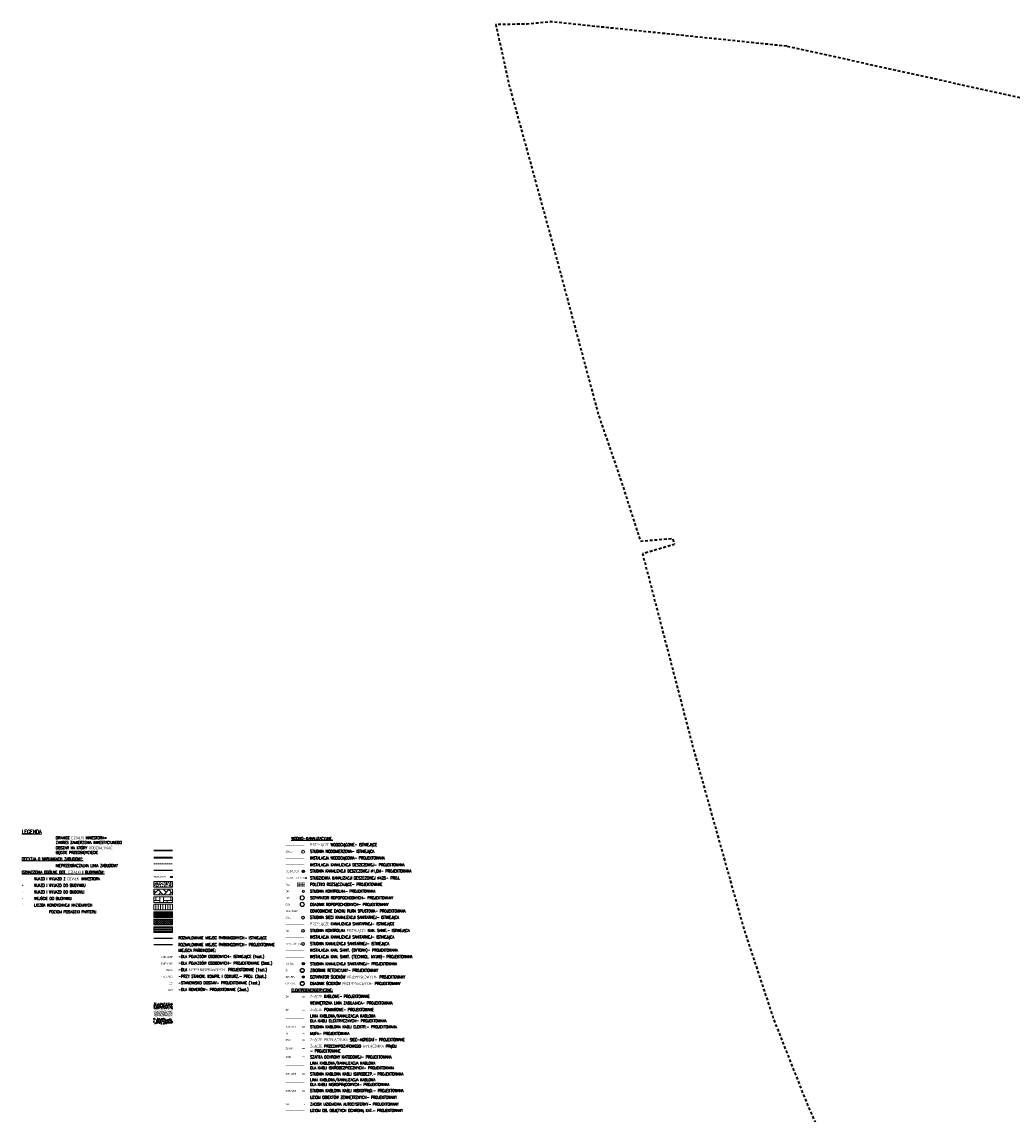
# Model space of a CAD drawing. Extents: x 7489187 to 7491099, y 5781939 to 5785132.
# Tile 5 of 217: x 7489624 to 7490150, y 5784553 to 5785132. Entities that reach past the tile are written whole.
import ezdxf

# ---------------------------------------------------------------- set-up
doc = ezdxf.new("R2010")
doc.units = 0
doc.header["$MEASUREMENT"] = 0
for name, pattern in [('1.5_1.0', [2.5, 1.5, -1]), ('CONTINOUS', [0]), ('DASHED', [19.049999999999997, 12.7, -6.35]), ('HIDDEN', [0.375, 0.25, -0.125])]:
    doc.linetypes.add(name, pattern=pattern)
doc.layers.add('216-Granica obrębu', color=7, linetype='CONTINUOUS', transparency=0.8)
for name, color, linetype, lineweight in [('___opis', 7, 'CONTINUOUS', 20), ('___opis architektrua - projektowane', 7, 'CONTINUOUS', 20), ('__PROJ_DR_krawężnik', 7, 'CONTINUOUS', 30), ('__PROJ_DR_krawężnik obniżający', 7, 'CONTINUOUS', 25), ('__PROJ_DR_obramowanie wyspy', 7, 'CONTINUOUS', 25), ('__PROJ_DR_obrzeże', 7, 'CONTINUOUS', 20), ('__PROJ_DR_parkingi malowanie', 7, 'CONTINUOUS', 25), ('__PROJ_DR_parkingi numeracja', 7, 'CONTINUOUS', 15), ('__PROJ_DR_szraf utwardzenia', 141, 'CONTINUOUS', 9), ('__PROJ_DR_szraf zieleń', 141, 'CONTINUOUS', 30), ('__PROJ_DR_wpusty', 5, 'CONTINUOUS', 18), ('__PROJ_DR_wpusty opis', 5, 'CONTINUOUS', 18), ('__PROJ_IE_k energetyczne', 1, 'CONTINUOUS', 18), ('__PROJ_IE_k energetyczne wlz', 202, 'CONTINUOUS', 18), ('__PROJ_IE_k iskrobezpieczne', 30, 'CONTINUOUS', 18), ('__PROJ_IE_k niskoprądowe', 6, 'CONTINUOUS', 18), ('__PROJ_IE_uziom', 12, 'CONTINUOUS', 18), ('__PROJ_IE_uziom zbiorników', 190, 'CONTINUOUS', 18), ('__PROJ_IS_deszczówka', 104, 'CONTINUOUS', 20), ('__PROJ_IS_sanitarka instalacja (bytowe)', 212, 'CONTINUOUS', 20), ('__PROJ_IS_sanitarka instalacja (myjnia)', 32, 'CONTINUOUS', 20), ('__PROJ_IS_sanitarka przyłącze', 36, 'CONTINUOUS', 20), ('__PROJ_IS_woda instalacja', 5, 'CONTINUOUS', 20), ('__PROJ_IS_woda przyłącze', 172, 'CONTINUOUS', 20), ('_ISTN__DR_parkingi malowanie', 8, 'CONTINUOUS', 25), ('_ISTN__DR_parkingi numeracja', 8, 'CONTINUOUS', 20), ('_ISTN__DR_szraf utwardzenia', 8, 'CONTINUOUS', 15), ('_ISTN__DR_szraf zieleń', 8, 'CONTINUOUS', 30)]:
    doc.layers.add(name, color=color, linetype=linetype, lineweight=lineweight)
doc.styles.add('GENERATED_STYLE_1', font='arial.ttf', dxfattribs={"width": 0.999153})
doc.styles.add('ROMANS', font='romans.shx', dxfattribs={"width": 0.8})

msp = doc.modelspace()

# ---------------------------------------------------------------- hatches: boundary and pattern name
at = {"layer": '___opis architektrua - projektowane'}
h = msp.add_hatch(color=256, dxfattribs=at)
h.dxf.hatch_style = 1
h.paths.add_polyline_path([(7489624.419248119, 5784674.443971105), (7489624.420751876, 5784673.443972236), (7489624.819999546, 5784673.944573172)])
h = msp.add_hatch(color=256, dxfattribs=at)
h.dxf.hatch_style = 1
h.paths.add_polyline_path([(7489624.819247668, 5784674.444572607), (7489624.820751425, 5784673.444573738), (7489625.219999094, 5784673.945174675)])
h = msp.add_hatch(color=256, dxfattribs=at)
h.dxf.hatch_style = 1
h.paths.add_polyline_path([(7489624.419248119, 5784667.443971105), (7489624.420751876, 5784666.443972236), (7489624.819999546, 5784666.944573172)])
at = {"layer": '__PROJ_DR_szraf utwardzenia', "ltscale": 2}
h = msp.add_hatch(dxfattribs=at)
h.set_pattern_fill('AR-HBONE', color=256, scale=0.5, angle=45)
h.set_pattern_definition([(90, (-174.4376148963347, 423.8600408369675), (-2, 2), [6, -2]), (180, (-174.4376148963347, 425.860040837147), (-2, 2), [6, -2])])
h.paths.add_polyline_path([(7489694.42, 5784664.944050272), (7489704.42, 5784664.944050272), (7489704.42, 5784667.944050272), (7489694.42, 5784667.944050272)])
h = msp.add_hatch(dxfattribs=at)
h.set_pattern_fill('ANSI31', color=256, scale=10, angle=45)
h.set_pattern_definition([(90, (-174.4376148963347, 423.8600408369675), (-1.25, 0), [])])
h.paths.add_polyline_path([(7489694.42, 5784660.944050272), (7489704.42, 5784660.944050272), (7489704.42, 5784663.944050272), (7489694.42, 5784663.944050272)])
at = {"layer": '__PROJ_DR_szraf utwardzenia'}
h = msp.add_hatch(dxfattribs=at)
h.set_pattern_fill('ANSI37', color=256, scale=7)
h.set_pattern_definition([(45, (-174.4376148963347, 423.8600408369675), (-0.6187184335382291, 0.6187184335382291), []), (135, (-174.4376148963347, 423.8600408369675), (-0.6187184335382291, -0.618718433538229), [])])
h.paths.add_polyline_path([(7489694.42, 5784652.944050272), (7489704.42, 5784652.944050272), (7489704.42, 5784655.944050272), (7489694.42, 5784655.944050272)])
at = {"layer": '__PROJ_DR_szraf utwardzenia', "ltscale": 3}
h = msp.add_hatch(dxfattribs=at)
h.set_pattern_fill('ANSI31', color=256, scale=5, angle=135)
h.set_pattern_definition([(180, (-174.4376148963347, 423.8600408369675), (-5.551115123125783e-17, -0.625), [])])
h.paths.add_polyline_path([(7489694.42, 5784648.944050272), (7489704.42, 5784648.944050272), (7489704.42, 5784651.944050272), (7489694.42, 5784651.944050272)])
at = {"layer": '__PROJ_DR_szraf zieleń'}
h = msp.add_hatch(dxfattribs=at)
h.set_pattern_fill('AR-SAND', color=256, scale=0.3, angle=236.3880229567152)
h.set_pattern_definition([(273.8880229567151, (674.728055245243, 2212.0591128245), (0.4918621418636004, -0.3042486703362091), [0, -0.456, 0, -0.51, 0, -0.4875]), (243.8880229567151, (674.728055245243, 2212.0591128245), (0.4111833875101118, -0.9108368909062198), [0, -0.246, 0, -0.411, 0, -0.1575]), (203.8880229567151, (674.9323209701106, 2212.366418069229), (-0.5157507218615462, -0.7789821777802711), [0, -0.15, 0, -0.54, 0, -0.705]), (193.8880229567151, (674.9323209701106, 2212.366418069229), (-0.2799466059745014, -0.8968109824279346), [0, -0.075, 0, -0.354, 0, -0.405])])
h.paths.add_polyline_path([(7489694.420000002, 5784604.444050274), (7489704.420000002, 5784604.444050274), (7489704.420000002, 5784607.444050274), (7489694.420000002, 5784607.444050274)])
h = msp.add_hatch(dxfattribs=at)
h.set_pattern_fill('AR-CONC', color=256, scale=0.3, angle=236.3880229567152)
h.set_pattern_definition([(286.3880229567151, (0, 33.93080110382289), (-1.347932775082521, -1.687802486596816), [0.225, -2.475]), (231.3880229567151, (0, 33.93080110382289), (2.109713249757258, -0.9025045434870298), [0.18, -1.98]), (336.8394674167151, (-0.1123277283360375, 33.79015089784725), (0.7617804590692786, -2.590307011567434), [0.191220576, -2.103426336]), (282.5722229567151, (0.4996833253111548, 33.59866171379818), (-2.185900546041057, -2.391536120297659), [0.3375, -3.7125]), (333.0236584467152, (0.3175249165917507, 33.39936717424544), (0.8815638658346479, -3.952890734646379), [0.2868310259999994, -3.155141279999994]), (227.5721869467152, (0.4996833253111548, 33.59866171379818), (0.8815638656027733, -3.9528907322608), [0.27, -2.970000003]), (257.3880229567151, (0.208692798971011, 33.43185489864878), (-1.997191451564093, -0.8226945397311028), [0.2249999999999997, -2.474999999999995]), (202.3880229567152, (0.208692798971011, 33.43185489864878), (1.407653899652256, -1.812157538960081), [0.18, -1.98]), (307.8394676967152, (0.04226017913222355, 33.36329702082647), (-0.589537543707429, -2.634852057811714), [0.19122057, -2.103426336]), (273.8880229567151, (0, 33.93080110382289), (0.8115137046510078, -0.5832161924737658), [0, -1.956, 0, -2.01, 0, -1.9875]), (243.8880229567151, (0, 33.93080110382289), (0.5485260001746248, -1.312255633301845), [0, -1.146, 0, -1.911, 0, -0.7575]), (203.8880229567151, (0.3703354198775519, 34.48794801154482), (-0.942868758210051, -1.296254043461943), [0, -0.75, 0, -2.34, 0, -3.105]), (193.8880229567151, (0.536405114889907, 34.7377896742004), (-0.7183915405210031, -1.623286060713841), [0, -0.975, 0, -1.554, 0, -2.205])])
h.paths.add_polyline_path([(7489694.420000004, 5784600.444050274), (7489704.420000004, 5784600.444050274), (7489704.420000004, 5784603.444050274), (7489694.420000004, 5784603.444050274)])
at = {"layer": '_ISTN__DR_szraf utwardzenia'}
h = msp.add_hatch(dxfattribs=at)
h.set_pattern_fill('AR-CONC', color=256, scale=0.3, angle=236.3880229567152)
h.set_pattern_definition([(286.3880229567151, (-153.2227431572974, 493.6906510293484), (-1.347932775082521, -1.687802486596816), [0.225, -2.475]), (231.3880229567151, (-153.2227431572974, 493.6906510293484), (2.109713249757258, -0.9025045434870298), [0.18, -1.98]), (336.8394674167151, (-153.3350708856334, 493.5500008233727), (0.7617804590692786, -2.590307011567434), [0.191220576, -2.103426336]), (282.5722229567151, (-152.7230598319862, 493.3585116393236), (-2.185900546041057, -2.391536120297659), [0.3375, -3.7125]), (333.0236584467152, (-152.9052182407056, 493.1592170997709), (0.8815638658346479, -3.952890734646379), [0.2868310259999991, -3.155141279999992]), (227.5721869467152, (-152.7230598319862, 493.3585116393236), (0.8815638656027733, -3.9528907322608), [0.27, -2.970000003]), (257.3880229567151, (-153.0140503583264, 493.1917048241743), (-1.997191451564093, -0.8226945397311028), [0.2249999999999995, -2.474999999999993]), (202.3880229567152, (-153.0140503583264, 493.1917048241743), (1.407653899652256, -1.812157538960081), [0.18, -1.98]), (307.8394676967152, (-153.1804829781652, 493.1231469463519), (-0.589537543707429, -2.634852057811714), [0.19122057, -2.103426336]), (273.8880229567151, (-153.2227431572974, 493.6906510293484), (0.8115137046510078, -0.5832161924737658), [0, -1.956, 0, -2.01, 0, -1.9875]), (243.8880229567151, (-153.2227431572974, 493.6906510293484), (0.5485260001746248, -1.312255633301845), [0, -1.146, 0, -1.911, 0, -0.7575]), (203.8880229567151, (-152.8524077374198, 494.2477979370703), (-0.942868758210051, -1.296254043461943), [0, -0.75, 0, -2.34, 0, -3.105]), (193.8880229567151, (-152.6863380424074, 494.4976395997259), (-0.7183915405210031, -1.623286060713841), [0, -0.975, 0, -1.554, 0, -2.205])])
h.paths.add_polyline_path([(7489694.419999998, 5784672.944050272), (7489704.419999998, 5784672.944050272), (7489704.419999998, 5784675.944050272), (7489694.419999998, 5784675.944050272)])
at = {"layer": '_ISTN__DR_szraf utwardzenia', "ltscale": 2}
h = msp.add_hatch(dxfattribs=at)
h.set_pattern_fill('AR-HBONE', color=256, scale=0.5)
h.set_pattern_definition([(45, (-939262.1470545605, -108254.415227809), (0, 2.82842712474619), [6, -2]), (135, (-939260.732841, -108253.0010142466), (2.220446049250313e-16, 2.82842712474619), [6, -2])])
h.paths.add_polyline_path([(7489694.42, 5784668.944050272), (7489704.42, 5784668.944050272), (7489704.42, 5784671.944050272), (7489694.42, 5784671.944050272)])
at = {"layer": '_ISTN__DR_szraf utwardzenia'}
h = msp.add_hatch(dxfattribs=at)
h.set_pattern_fill('ANSI37', color=256, scale=5)
h.set_pattern_definition([(45, (950554.6486129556, 234146.2074913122), (-0.4419417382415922, 0.4419417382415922), []), (135, (950554.6486129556, 234146.2074913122), (-0.4419417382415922, -0.4419417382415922), [])])
h.paths.add_polyline_path([(7489694.42, 5784656.944050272), (7489704.42, 5784656.944050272), (7489704.42, 5784659.944050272), (7489694.42, 5784659.944050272)])
at = {"layer": '_ISTN__DR_szraf zieleń'}
h = msp.add_hatch(dxfattribs=at)
h.set_pattern_fill('AR-SAND', color=256, scale=0.5, angle=236.3880229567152)
h.set_pattern_definition([(273.8880229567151, (674.728055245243, 2212.0591128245), (0.8197702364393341, -0.5070811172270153), [0, -0.76, 0, -0.85, 0, -0.8125]), (243.8880229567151, (674.728055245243, 2212.0591128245), (0.6853056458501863, -1.5180614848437), [0, -0.41, 0, -0.685, 0, -0.2625]), (203.8880229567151, (675.0684981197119, 2212.571288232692), (-0.8595845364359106, -1.298303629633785), [0, -0.25, 0, -0.9, 0, -1.175]), (193.8880229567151, (675.0684981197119, 2212.571288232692), (-0.466577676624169, -1.494684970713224), [0, -0.125, 0, -0.59, 0, -0.675])])
h.paths.add_polyline_path([(7489694.420000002, 5784608.444050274), (7489704.420000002, 5784608.444050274), (7489704.420000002, 5784611.444050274), (7489694.420000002, 5784611.444050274)])

# ---------------------------------------------------------------- linework, layer by layer
at = {"layer": '216-Granica obrębu', "color": 7, "linetype": '1.5_1.0', "lineweight": 35, "flags": 128}
msp.add_lwpolyline([(7490030.45, 5785119.29), (7490028.96, 5785119.44), (7489905.46, 5785132.25), (7489892.56, 5785131.06), (7489875.97, 5785130.77), (7489882.83, 5785099.49), (7489894.33, 5785057.55), (7489904.61, 5785020.12), (7489930.49, 5784923.59), (7489942.07, 5784889.96), (7489952.72, 5784856.68), (7489954.77, 5784856.84), (7489969.91, 5784858.07), (7489970.61, 5784854.86), (7489953.91, 5784849.86), (7489955.53, 5784843.61), (7489958.2, 5784833.42), (7489980.65, 5784747.13), (7490007.65, 5784650.77), (7490023.45, 5784602.85), (7490041.59, 5784556.96), (7490083.09, 5784465.49), (7490092.71, 5784443.73), (7490123.6, 5784373.91), (7490159.36, 5784298.2), (7490166.44, 5784283.23), (7490180.6, 5784291.3), (7490210.6, 5784308.4), (7490268.73, 5784352.29), (7490829.59, 5784775.52), (7490832.19, 5784784.55), (7490911.98, 5785062.01), (7490905.26, 5785060.95), (7490801.79, 5785044.54), (7490669.56, 5785030.73), (7490494.4, 5785017.63), (7490431.74, 5785030.5), (7490354.61, 5785047.58), (7490260.42, 5785068.42), (7490180.66, 5785086.04)], close=True, dxfattribs=at)
at = {"layer": '___opis'}
for points in [[(7489694.42, 5784675.944050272), (7489704.42, 5784675.944050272), (7489704.42, 5784672.944050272), (7489694.42, 5784672.944050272)], [(7489694.42, 5784671.944050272), (7489704.42, 5784671.944050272), (7489704.42, 5784668.944050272), (7489694.42, 5784668.944050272)], [(7489694.42, 5784667.944050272), (7489704.42, 5784667.944050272), (7489704.42, 5784664.944050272), (7489694.42, 5784664.944050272)], [(7489694.42, 5784663.944050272), (7489704.42, 5784663.944050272), (7489704.42, 5784660.944050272), (7489694.42, 5784660.944050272)], [(7489694.42, 5784659.944050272), (7489704.42, 5784659.944050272), (7489704.42, 5784656.944050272), (7489694.42, 5784656.944050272)], [(7489694.42, 5784655.944050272), (7489704.42, 5784655.944050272), (7489704.42, 5784652.944050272), (7489694.42, 5784652.944050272)], [(7489694.42, 5784651.944050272), (7489704.42, 5784651.944050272), (7489704.42, 5784648.944050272), (7489694.42, 5784648.944050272)]]:
    msp.add_lwpolyline(points, close=True, dxfattribs=at)
at = {"layer": '___opis architektrua - projektowane', "const_width": 0.04330127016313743}
for points in [[(7489624.819999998, 5784670.443971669), (7489624.419999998, 5784669.943971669), (7489624.419999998, 5784670.943971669)], [(7489625.219999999, 5784670.443971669), (7489624.819999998, 5784669.943971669), (7489624.819999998, 5784670.943971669)]]:
    msp.add_lwpolyline(points, close=True, dxfattribs=at)
at = {"layer": '__PROJ_DR_krawężnik', "ltscale": 0.1}
msp.add_line((7489694.420000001, 5784692.444050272), (7489704.420000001, 5784692.444050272), dxfattribs=at)
at = {"layer": '__PROJ_DR_krawężnik obniżający', "ltscale": 0.1}
for p, q in [((7489694.420000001, 5784688.944050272), (7489704.420000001, 5784688.944050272)), ((7489694.420000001, 5784688.644050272), (7489704.420000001, 5784688.644050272))]:
    msp.add_line(p, q, dxfattribs=at)
at = {"layer": '__PROJ_DR_obramowanie wyspy', "ltscale": 0.1}
msp.add_line((7489694.42, 5784681.944050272), (7489704.42, 5784681.944050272), dxfattribs=at)
at = {"layer": '__PROJ_DR_obrzeże', "linetype": 'HIDDEN', "ltscale": 3}
msp.add_line((7489694.42, 5784685.444050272), (7489704.42, 5784685.444050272), dxfattribs=at)
at = {"layer": '__PROJ_DR_parkingi malowanie'}
msp.add_lwpolyline([(7489704.42, 5784642.444050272), (7489694.42, 5784642.444050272)], dxfattribs=at)
at = {"layer": '__PROJ_DR_wpusty'}
for points in [[(7489704.426719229, 5784678.706164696), (7489703.376719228, 5784678.706164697), (7489703.376719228, 5784678.206164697), (7489704.426719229, 5784678.206164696), (7489704.426719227, 5784678.706164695)], [(7489703.726719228, 5784678.706164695), (7489703.726719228, 5784678.206164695)], [(7489704.076719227, 5784678.706164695), (7489704.076719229, 5784678.206164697)]]:
    msp.add_lwpolyline(points, dxfattribs=at)
at = {"layer": '__PROJ_IE_k energetyczne', "ltscale": 0.2, "const_width": 0.15, "flags": 128}
msp.add_lwpolyline([(7489774.420001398, 5784603.336907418), (7489764.420001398, 5784603.336907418)], dxfattribs=at)
at = {"layer": '__PROJ_IE_k energetyczne', "lineweight": 13, "const_width": 0.15}
msp.add_lwpolyline([(7489773.340001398, 5784598.516907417), (7489774.420001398, 5784598.516907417), (7489774.420001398, 5784599.156907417), (7489773.340001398, 5784599.156907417)], close=True, dxfattribs=at)
at = {"layer": '__PROJ_IE_k energetyczne', "ltscale": 0.2, "const_width": 0.15, "flags": 128}
msp.add_lwpolyline([(7489774.420001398, 5784595.336907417), (7489774.00580052, 5784595.161016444), (7489773.591599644, 5784595.336907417), (7489774.005800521, 5784595.512798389)], close=True, dxfattribs=at)
at = {"layer": '__PROJ_IE_k energetyczne', "const_width": 0.15}
for points in [[(7489773.363001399, 5784591.676907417), (7489774.420001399, 5784591.676907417), (7489774.420001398, 5784591.996907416), (7489773.363001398, 5784591.996907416)], [(7489773.363001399, 5784587.176907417), (7489774.420001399, 5784587.176907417), (7489774.420001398, 5784587.496907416), (7489773.363001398, 5784587.496907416)], [(7489773.363001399, 5784582.676907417), (7489774.420001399, 5784582.676907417), (7489774.420001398, 5784582.996907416), (7489773.363001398, 5784582.996907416)]]:
    msp.add_lwpolyline(points, close=True, dxfattribs=at)
at = {"layer": '__PROJ_IE_k energetyczne wlz', "linetype": 'CONTINOUS', "ltscale": 5, "const_width": 0.15}
msp.add_lwpolyline([(7489774.420001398, 5784611.336907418), (7489764.420001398, 5784611.336907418)], dxfattribs=at)
at = {"layer": '__PROJ_IE_k energetyczne wlz', "const_width": 0.15}
for points in [[(7489773.363001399, 5784614.676907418), (7489774.420001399, 5784614.676907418), (7489774.420001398, 5784614.996907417), (7489773.363001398, 5784614.996907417)], [(7489773.363001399, 5784607.676907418), (7489774.420001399, 5784607.676907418), (7489774.420001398, 5784607.996907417), (7489773.363001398, 5784607.996907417)]]:
    msp.add_lwpolyline(points, close=True, dxfattribs=at)
at = {"layer": '__PROJ_IE_k iskrobezpieczne', "ltscale": 0.2, "const_width": 0.15, "flags": 128}
msp.add_lwpolyline([(7489774.420001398, 5784578.336907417), (7489764.420001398, 5784578.336907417)], dxfattribs=at)
at = {"layer": '__PROJ_IE_k iskrobezpieczne', "lineweight": 13, "const_width": 0.15}
msp.add_lwpolyline([(7489773.340001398, 5784573.516907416), (7489774.420001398, 5784573.516907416), (7489774.420001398, 5784574.156907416), (7489773.340001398, 5784574.156907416)], close=True, dxfattribs=at)
at = {"layer": '__PROJ_IE_k niskoprądowe', "ltscale": 0.2, "const_width": 0.15, "flags": 128}
msp.add_lwpolyline([(7489774.420001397, 5784569.336907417), (7489764.420001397, 5784569.336907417)], dxfattribs=at)
at = {"layer": '__PROJ_IE_k niskoprądowe', "lineweight": 13, "const_width": 0.15}
msp.add_lwpolyline([(7489773.340001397, 5784564.516907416), (7489774.420001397, 5784564.516907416), (7489774.420001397, 5784565.156907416), (7489773.340001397, 5784565.156907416)], close=True, dxfattribs=at)
at = {"layer": '__PROJ_IE_uziom', "ltscale": 0.2, "const_width": 0.15, "flags": 128}
msp.add_lwpolyline([(7489774.420001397, 5784561.291959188), (7489764.420001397, 5784561.291959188)], dxfattribs=at)
at = {"layer": '__PROJ_IE_uziom zbiorników', "ltscale": 0.2, "const_width": 0.15, "flags": 128}
msp.add_lwpolyline([(7489774.420001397, 5784554.291959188), (7489764.420001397, 5784554.291959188)], dxfattribs=at)
msp.add_lwpolyline([(7489774.220001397, 5784557.691959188), (7489774.420001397, 5784557.691959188), (7489774.420001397, 5784557.891959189), (7489774.220001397, 5784557.891959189)], close=True, dxfattribs=at)
at = {"layer": '__PROJ_IS_deszczówka', "const_width": 0.2}
msp.add_lwpolyline([(7489774.420001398, 5784684.836907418), (7489764.420001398, 5784684.836907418)], dxfattribs=at)
at = {"layer": '__PROJ_IS_deszczówka', "linetype": 'Continuous', "lineweight": 18, "const_width": 0.2}
for points in [[(7489772.020001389, 5784674.936907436), (7489772.020001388, 5784675.536907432), (7489770.820001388, 5784675.536907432), (7489770.820001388, 5784674.936907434)], [(7489773.220001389, 5784674.936907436), (7489773.220001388, 5784675.536907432), (7489772.020001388, 5784675.536907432), (7489772.020001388, 5784674.936907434)], [(7489774.420001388, 5784674.936907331), (7489774.420001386, 5784675.536907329), (7489773.220001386, 5784675.536907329), (7489773.220001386, 5784674.936907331)], [(7489772.020001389, 5784674.336907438), (7489772.020001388, 5784674.936907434), (7489770.820001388, 5784674.936907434), (7489770.820001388, 5784674.336907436)], [(7489772.020001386, 5784673.736907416), (7489772.020001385, 5784674.336907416), (7489770.820001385, 5784674.336907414), (7489770.820001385, 5784673.736907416)], [(7489772.020001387, 5784673.136907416), (7489772.020001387, 5784673.736907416), (7489770.820001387, 5784673.736907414), (7489770.820001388, 5784673.136907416)], [(7489773.220001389, 5784674.336907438), (7489773.220001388, 5784674.936907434), (7489772.020001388, 5784674.936907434), (7489772.020001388, 5784674.336907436)], [(7489773.220001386, 5784673.736907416), (7489773.220001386, 5784674.336907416), (7489772.020001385, 5784674.336907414), (7489772.020001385, 5784673.736907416)], [(7489773.220001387, 5784673.136907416), (7489773.220001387, 5784673.736907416), (7489772.020001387, 5784673.736907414), (7489772.020001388, 5784673.136907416)], [(7489774.420001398, 5784674.336907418), (7489774.420001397, 5784674.936907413), (7489773.220001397, 5784674.936907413), (7489773.220001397, 5784674.336907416)], [(7489774.420001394, 5784673.736907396), (7489774.420001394, 5784674.336907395), (7489773.220001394, 5784674.336907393), (7489773.220001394, 5784673.736907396)], [(7489774.420001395, 5784673.136907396), (7489774.420001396, 5784673.736907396), (7489773.220001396, 5784673.736907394), (7489773.220001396, 5784673.136907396)]]:
    msp.add_lwpolyline(points, close=True, dxfattribs=at)
at = {"layer": '__PROJ_IS_deszczówka', "linetype": 'Continuous', "lineweight": -3}
for centre, radius in [((7489773.795001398, 5784681.336907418), 0.625), ((7489775.207501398, 5784677.836907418), 0.2125)]:
    msp.add_circle(centre, radius, dxfattribs=at)
at = {"layer": '__PROJ_IS_deszczówka', "linetype": 'DASHED', "lineweight": -3}
msp.add_circle((7489773.795001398, 5784681.336907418), 0.5, dxfattribs=at)
at = {"layer": '__PROJ_IS_deszczówka'}
for centre, radius in [((7489773.795001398, 5784670.836907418), 0.6249999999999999), ((7489773.795001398, 5784670.836907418), 0.4999999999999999), ((7489773.270001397, 5784667.336907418), 1.15), ((7489773.270001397, 5784663.836907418), 1.15), ((7489773.270001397, 5784667.336907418), 1), ((7489773.270001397, 5784663.836907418), 1)]:
    msp.add_circle(centre, radius, dxfattribs=at)
at = {"layer": '__PROJ_IS_sanitarka instalacja (bytowe)', "const_width": 0.15}
msp.add_lwpolyline([(7489774.420001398, 5784639.336907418), (7489764.420001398, 5784639.336907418)], dxfattribs=at)
at = {"layer": '__PROJ_IS_sanitarka instalacja (myjnia)', "linetype": 'HIDDEN', "ltscale": 5, "const_width": 0.2}
msp.add_lwpolyline([(7489774.420001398, 5784646.336907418), (7489764.420001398, 5784646.336907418)], dxfattribs=at)
at = {"layer": '__PROJ_IS_sanitarka instalacja (myjnia)', "const_width": 0.2}
msp.add_lwpolyline([(7489774.420001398, 5784635.836907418), (7489764.420001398, 5784635.836907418)], dxfattribs=at)
at = {"layer": '__PROJ_IS_sanitarka instalacja (myjnia)'}
for centre, radius in [((7489773.670001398, 5784642.836907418), 0.7499999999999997), ((7489773.260001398, 5784628.836907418), 1.159999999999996), ((7489773.260001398, 5784621.836907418), 1.159999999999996), ((7489773.795001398, 5784625.336907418), 0.6249999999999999)]:
    msp.add_circle(centre, radius, dxfattribs=at)
at = {"layer": '__PROJ_IS_sanitarka instalacja (myjnia)', "linetype": 'ByBlock'}
msp.add_circle((7489773.670001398, 5784642.836907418), 0.5999999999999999, dxfattribs=at)
at = {"layer": '__PROJ_IS_sanitarka instalacja (myjnia)', "linetype": 'DASHED', "lineweight": -3}
for centre, radius in [((7489773.260001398, 5784628.836907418), 1.000000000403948), ((7489773.795001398, 5784632.336907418), 0.5), ((7489773.795001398, 5784625.336907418), 0.4999999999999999), ((7489773.260001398, 5784621.836907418), 1.000000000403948)]:
    msp.add_circle(centre, radius, dxfattribs=at)
at = {"layer": '__PROJ_IS_sanitarka instalacja (myjnia)', "linetype": 'Continuous', "lineweight": -3}
msp.add_circle((7489773.795001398, 5784632.336907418), 0.625, dxfattribs=at)
at = {"layer": '__PROJ_IS_sanitarka przyłącze', "linetype": 'HIDDEN', "ltscale": 5, "const_width": 0.2}
msp.add_lwpolyline([(7489774.420001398, 5784653.336907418), (7489764.420001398, 5784653.336907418)], dxfattribs=at)
at = {"layer": '__PROJ_IS_sanitarka przyłącze'}
for centre, radius in [((7489773.670001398, 5784656.836907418), 0.7499999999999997), ((7489773.670001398, 5784656.836907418), 0.5999999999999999), ((7489773.670001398, 5784649.836907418), 0.7499999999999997), ((7489773.670001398, 5784649.836907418), 0.5999999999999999)]:
    msp.add_circle(centre, radius, dxfattribs=at)
at = {"layer": '__PROJ_IS_woda instalacja', "linetype": 'HIDDEN', "ltscale": 5, "const_width": 0.2}
msp.add_lwpolyline([(7489774.420001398, 5784688.336907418), (7489764.420001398, 5784688.336907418)], dxfattribs=at)
at = {"layer": '__PROJ_IS_woda przyłącze', "linetype": 'HIDDEN', "ltscale": 5, "const_width": 0.15}
msp.add_lwpolyline([(7489774.420001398, 5784695.336907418), (7489764.420001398, 5784695.336907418)], dxfattribs=at)
at = {"layer": '__PROJ_IS_woda przyłącze'}
msp.add_circle((7489773.670001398, 5784691.836907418), 0.7499999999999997, dxfattribs=at)
at = {"layer": '_ISTN__DR_parkingi malowanie'}
msp.add_line((7489694.42, 5784645.944050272), (7489704.42, 5784645.944050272), dxfattribs=at)

# ---------------------------------------------------------------- texts
at = {"layer": '___opis', "attachment_point": 4, "style": 'ROMANS'}
for s, insert, char_height, width in [('\\pt2;{\\LLEGENDA}', (7489624.419999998, 5784702.443971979), 2, 51.57988879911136), ('{\\LWODNO-KANALIZACYJNE:}', (7489767.419999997, 5784698.836907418), 1.5, 65.95642780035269), ('STUDNIA WODOMIERZOWA- ISTNIEJĄCA', (7489777.420001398, 5784691.836985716), 1.5, 79.01159330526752), ('PRZYŁĄCZE WODOCIĄGOWE- ISTNIEJĄCE', (7489777.420001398, 5784695.336985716), 1.5, 79.01159330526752), ('{\\LDECYZJA O WARUNKACH ZABUDOWY:}', (7489624.419999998, 5784687.943971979), 1.5, 70.45447073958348), ('INSTALACJA WODOCIĄGOWA- PROJEKTOWANA', (7489777.420001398, 5784688.336985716), 1.5, 79.01159330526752), ('{\\LOZNACZENIA OGÓLNE DOT. DZIAŁKI I BUDYNKÓW:}', (7489624.419999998, 5784680.943971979), 1.5, 70.45447073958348), ('NIEPRZEKRACZALNA LINIA ZABUDOWY', (7489642.419999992, 5784684.444050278), 1.5, 88.24011665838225), ('STUDNIA KANALIZACJI DESZCZOWEJ %%C1,0M- PROJEKTOWANA ', (7489777.420001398, 5784681.336985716), 1.5, 79.01159330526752), ('INSTALACJA KANALIZACJI DESZCZOWEJ- PROJEKTOWANA  ', (7489777.420001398, 5784684.836985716), 1.5, 79.01159330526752), ('WJAZD I WYJAZD Z DZIAŁKI INWESTORA', (7489630.919999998, 5784677.443971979), 1.5, 79.01159330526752), ('STUDZIENKA KANALIZACJI DESZCZOWEJ %%C425- PROJ. ', (7489777.420001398, 5784677.836985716), 1.5, 79.01159330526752), ('POLETKO ROZSĄCZAJĄCE- PROJEKTOWANE  ', (7489777.420001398, 5784674.336985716), 1.5, 79.01159330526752), ('WJAZD I WYJAZD DO BUDYNKU', (7489630.919999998, 5784673.943971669), 1.5, 79.01159330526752), ('WJAZD I WYJAZD DO BUDOWLI', (7489630.919999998, 5784670.443971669), 1.5, 79.01159330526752), ('STUDNIA KONTROLNA- PROJEKTOWANA  ', (7489777.420001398, 5784670.836985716), 1.5, 79.01159330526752), ('WEJŚCIE DO BUDYNKU', (7489630.919999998, 5784666.943971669), 1.5, 79.01159330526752), ('LICZBA KONDYGNACJI NAZIEMNYCH', (7489630.919999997, 5784663.443971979), 1.5, 79.01159330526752), ('SEPARATOR ROPOPOCHODNYCH- PROJEKTOWANY  ', (7489777.420001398, 5784667.336985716), 1.5, 79.01159330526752), ('OSADNIK ROPOPOCHODNYCH- PROJEKTOWANY  ', (7489777.420001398, 5784663.836985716), 1.5, 79.01159330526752), ('POZIOM POSADZKI PARTERU', (7489638.919999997, 5784659.943971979), 1.5, 79.01159330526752), ('STUDNIA SIECI KANALIZACJI SANITARNEJ- ISTNIEJĄCA', (7489777.420001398, 5784656.836985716), 1.5, 79.01159330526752), ('ODWODNIENIE DACHU RURA SPUSTOWA- PROJEKTOWANA  ', (7489777.420001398, 5784660.336985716), 1.5, 79.01159330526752), ('PRZYŁĄCZE KANALIZACJI SANITARNEJ- ISTNIEJĄCE', (7489777.420001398, 5784653.336985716), 1.5, 79.01159330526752), ('ROZMALOWANIE MIEJSC PARKINGOWYCH- ISTNIEJĄCE', (7489707.42, 5784645.94412857), 1.5, 110.8853094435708), ('STUDNIA KONTROLNA PRZYŁĄCZA KAN. SANIT.- ISTNIEJĄCA', (7489777.420001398, 5784649.836985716), 1.5, 79.01159330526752), ('INSTALACJA KANALIZACJI SANITARNEJ- ISTNIEJĄCA ', (7489777.420001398, 5784646.336985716), 1.5, 79.01159330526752), ('ROZMALOWANIE MIEJSC PARKINGOWYCH- PROJEKTOWANE', (7489707.42, 5784642.44412857), 1.5, 110.8853094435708), ('MIEJSCA PARKINGOWE:', (7489707.42, 5784639.44412857), 1.5, 64.85948471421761), ('STUDNIA KANALIZACJI SANITARNEJ- ISTNIEJĄCA', (7489777.420001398, 5784642.836985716), 1.5, 79.01159330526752), ('INSTALACJA KAN. SANIT. (BYTOWA)- PROJEKTOWANA  ', (7489777.420001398, 5784639.336985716), 1.5, 79.01159330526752), ('-DLA POJAZDÓW OSOBOWYCH- ISTNIEJĄCE (4szt.)', (7489707.42, 5784635.944128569), 1.5, 64.85948471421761), ('INSTALACJA KAN. SANIT. (TECHNOL. MYJNI)- PROJEKTOWANA  ', (7489777.420001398, 5784635.836985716), 1.5, 79.01159330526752), ('-DLA POJAZDÓW OSOBOWYCH- PROJEKTOWANE (5szt.)', (7489707.42, 5784632.444128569), 1.5, 64.85948471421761), ('-DLA NIEPEŁNOSPRAWNYCH- PROJEKTOWANE (1szt.)', (7489707.42, 5784628.944128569), 1.5, 60.7452199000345), ('STUDNIA KANALIZACJI SANITARNEJ- PROJEKTOWANA ', (7489777.420001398, 5784632.336985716), 1.5, 79.01159330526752), ('ZBIORNIK RETENCYJNY- PROJEKTOWANY  ', (7489777.420001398, 5784628.836985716), 1.5, 79.01159330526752), ('-PRZY STANOW. KOMPR. I ODKURZ.- PROJ. (2szt.)', (7489707.42, 5784625.444128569), 1.5, 73.45974597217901), ('-STANOWISKO DOSTAW- PROJEKTOWANE (1szt.)', (7489707.42, 5784621.944128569), 1.5, 55.88503532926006), ('SEPARATOR ŚCIEKÓW PRZEMYSŁOWYCH- PROJEKTOWANY  ', (7489777.420001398, 5784625.336985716), 1.5, 79.01159330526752), ('OSADNIK ŚCIEKÓW PRZEMYSŁOWYCH- PROJEKTOWANY  ', (7489777.420001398, 5784621.836985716), 1.5, 79.01159330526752), ('-DLA ROWERÓW- PROJEKTOWANE (3szt.)', (7489707.42, 5784618.444128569), 1.5, 55.88503532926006), ('{\\LELEKTROENERGERYCZNE:}', (7489767.419999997, 5784618.336985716), 1.5, 65.95642780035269), ('WEWNĘTRZNA LINIA ZASILAJACA- PROJEKTOWANA', (7489777.420001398, 5784611.336985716), 1.5, 79.01159330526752), ('ZŁĄCZE KABLOWE- PROJEKTOWANE', (7489777.420001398, 5784614.836985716), 1.5, 79.01159330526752), ('ZŁĄCZE POMIAROWE- PROJEKTOWANE', (7489777.420001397, 5784607.836985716), 1.5, 79.01159330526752), ('LINIA KABLOWA/KANALIZACJA KABLOWA \\PDLA KABLI ELEKTRYCZNYCH- PROJEKTOWANA', (7489777.420001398, 5784603.336985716), 1.5, 79.01159330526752), ('STUDNIA KABLOWA KABLI ELEKTR.- PROJEKTOWANA', (7489777.420001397, 5784598.836985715), 1.5, 79.01159330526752), ('MUFA- PROJEKTOWANA', (7489777.420001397, 5784595.336985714), 1.5, 79.01159330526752), ('ZŁĄCZE PRZECIWPOŻAROWEGO WYŁĄCZNIKA PRĄDU\\P- PROJEKTOWANE', (7489777.420001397, 5784587.336985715), 1.5, 79.01159330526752), ('ZŁĄCZE PRZEŁĄCZNIKA SIEĆ-AGREGAT- PROJEKTOWANE', (7489777.420001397, 5784591.836985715), 1.5, 79.01159330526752), ('SZAFKA OCHRONY KATODOWEJ- PROJEKTOWANA', (7489777.420001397, 5784582.836985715), 1.5, 79.01159330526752), ('LINIA KABLOWA/KANALIZACJA KABLOWA \\PDLA KABLI ISKROBEZPIECZNYCH- PROJEKTOWANA', (7489777.420001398, 5784578.336985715), 1.5, 79.01159330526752), ('STUDNIA KABLOWA KABLI ISKROBEZP.- PROJEKTOWANA', (7489777.420001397, 5784573.836985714), 1.5, 79.01159330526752), ('LINIA KABLOWA/KANALIZACJA KABLOWA \\PDLA KABLI NISKOPRĄDOWYCH- PROJEKTOWANA', (7489777.420001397, 5784569.336985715), 1.5, 79.01159330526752), ('STUDNIA KABLOWA KABLI NISKOPRĄD.- PROJEKTOWANA', (7489777.420001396, 5784564.836985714), 1.5, 79.01159330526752), ('UZIOM OBIEKTÓW ZEWNĘTRZNYCH- PROJEKTOWANY', (7489777.420001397, 5784561.292037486), 1.5, 79.01159330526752), ('ZACISK UZIEMIENIA AUTOCYSTERNY- PROJEKTOWANY', (7489777.420001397, 5784557.792037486), 1.5, 79.01159330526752), ('UZIOM OB. OBJĘTYCH OCHRONĄ KAT.- PROJEKTOWANY', (7489777.420001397, 5784554.292037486), 1.5, 79.01159330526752)]:
    msp.add_mtext(s, dxfattribs=dict(at, insert=insert, char_height=char_height, width=width))
at = {"layer": '___opis', "color": 7, "char_height": 1.5, "width": 44.54955753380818, "attachment_point": 4, "style": 'ROMANS'}
for s, insert in [('GRANICE DZIAŁKI INWESTORA=\\PZAKRES ZAMIERZENIA INWESTYCYJNEGO', (7489642.419999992, 5784697.944050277)), ('OBSZAR NA KTÓRY ODDZIAŁYWAĆ \\PBĘDZIE PRZEDSIĘWZIĘCIE', (7489642.419999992, 5784692.444050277))]:
    msp.add_mtext(s, dxfattribs=dict(at, insert=insert))
at = {"layer": '___opis architektrua - projektowane', "insert": (7489625.167416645, 5784663.444165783), "char_height": 1, "width": 28.44205275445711, "attachment_point": 5, "rotation": 0.22219990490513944, "style": 'GENERATED_STYLE_1'}
msp.add_mtext('I', dxfattribs=at)
at = {"layer": '__PROJ_DR_parkingi numeracja', "char_height": 1, "width": 28.44205275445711, "attachment_point": 6, "rotation": 0.22219991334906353, "style": 'GENERATED_STYLE_1'}
for s, insert in [('5MP-9MP', (7489704.42, 5784632.444050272)), ('1NPS', (7489704.42, 5784628.944050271)), ('1KO-2KO', (7489704.42, 5784625.444050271)), ('3xR', (7489704.42, 5784618.444050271)), ('1D', (7489704.42, 5784621.944050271))]:
    msp.add_mtext(s, dxfattribs=dict(at, insert=insert))
at = {"layer": '__PROJ_DR_wpusty opis', "insert": (7489694.418053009, 5784678.444050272), "char_height": 1, "width": 28.44205275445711, "attachment_point": 4, "rotation": 0.22219991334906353, "style": 'GENERATED_STYLE_1'}
msp.add_mtext('Wd1-Wd6', dxfattribs=at)
at = {"layer": '__PROJ_IE_k energetyczne', "char_height": 1, "width": 28.44205275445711, "attachment_point": 4, "rotation": 0.22219991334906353, "style": 'GENERATED_STYLE_1'}
for s, insert in [('ST1-ST3', (7489764.420001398, 5784598.836907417)), ('M', (7489764.420001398, 5784595.336907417)), ('ZSA', (7489764.420001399, 5784591.836907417)), ('SOK', (7489764.420001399, 5784582.836907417)), ('ZPWP', (7489764.420001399, 5784587.336907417))]:
    msp.add_mtext(s, dxfattribs=dict(at, insert=insert))
at = {"layer": '__PROJ_IE_k energetyczne wlz', "char_height": 1, "width": 28.44205275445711, "attachment_point": 4, "rotation": 0.22219991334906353, "style": 'GENERATED_STYLE_1'}
for s, insert in [('ZK', (7489764.420001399, 5784614.836907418)), ('ZP', (7489764.420001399, 5784607.836907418))]:
    msp.add_mtext(s, dxfattribs=dict(at, insert=insert))
at = {"layer": '__PROJ_IE_k iskrobezpieczne', "lineweight": 13, "insert": (7489764.420001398, 5784573.836907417), "char_height": 1, "width": 28.44205275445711, "attachment_point": 4, "rotation": 0.22219991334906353, "style": 'GENERATED_STYLE_1'}
msp.add_mtext('ST4-ST5', dxfattribs=at)
at = {"layer": '__PROJ_IE_k niskoprądowe', "lineweight": 13, "insert": (7489764.420001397, 5784564.836907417), "char_height": 1, "width": 28.44205275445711, "attachment_point": 4, "rotation": 0.22219991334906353, "style": 'GENERATED_STYLE_1'}
msp.add_mtext('ST6-ST8', dxfattribs=at)
at = {"layer": '__PROJ_IE_uziom zbiorników', "insert": (7489764.420001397, 5784557.791959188), "char_height": 1, "width": 28.44205275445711, "attachment_point": 4, "rotation": 0.22219991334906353, "style": 'GENERATED_STYLE_1'}
msp.add_mtext('UA', dxfattribs=at)
at = {"layer": '__PROJ_IS_deszczówka', "char_height": 1, "width": 28.44205275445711, "attachment_point": 4, "rotation": 0.22219991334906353, "style": 'GENERATED_STYLE_1'}
for s, insert in [('D1-D6,D10', (7489764.418054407, 5784681.336907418)), ('D7-D9, D11-D15', (7489764.418054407, 5784677.836907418)), ('DK', (7489764.420001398, 5784670.836907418)), ('P{\\H0.5x;ROZ.}', (7489764.420001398, 5784674.336907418)), ('{\\W0.99915;SP\\H0.5x;1  }', (7489764.420001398, 5784667.336907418)), ('{\\W0.99915;OS\\H0.5x;1  }', (7489764.420001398, 5784663.836907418)), ('{\\W0.99915;Rd1-Rd13\\H0.5x; }', (7489764.420001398, 5784660.336907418))]:
    msp.add_mtext(s, dxfattribs=dict(at, insert=insert))
at = {"layer": '__PROJ_IS_sanitarka instalacja (myjnia)', "char_height": 1, "width": 28.44205275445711, "attachment_point": 4, "rotation": 0.22219991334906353, "style": 'GENERATED_STYLE_1'}
for s, insert in [('S2{\\H0.5x;ISTN.},{\\H0.5x; \\H2x;\\W0.99915;S11\\H0.5x;ISTN.}', (7489764.420001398, 5784642.836907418)), ('S3-S11', (7489764.418054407, 5784632.336907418)), ('Z{\\H0.5x;R.}', (7489764.420001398, 5784628.836907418)), ('{\\W0.99915;SP\\H0.5x;2\\H2x;-}SP{\\H0.5x;3}', (7489764.420001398, 5784625.336907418)), ('{\\W0.99915;OS\\H0.5x;2\\H2x;-}OS{\\H0.5x;3}', (7489764.420001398, 5784621.836907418))]:
    msp.add_mtext(s, dxfattribs=dict(at, insert=insert))
at = {"layer": '__PROJ_IS_sanitarka przyłącze', "char_height": 1, "width": 28.44205275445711, "attachment_point": 4, "rotation": 0.22219991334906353, "style": 'GENERATED_STYLE_1'}
for s, insert in [('S1{\\H0.5x;ISTN.}', (7489764.420001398, 5784656.836907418)), ('SK', (7489764.420001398, 5784649.836907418))]:
    msp.add_mtext(s, dxfattribs=dict(at, insert=insert))
at = {"layer": '__PROJ_IS_woda przyłącze', "insert": (7489764.420001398, 5784691.836907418), "char_height": 1, "width": 28.44205275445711, "attachment_point": 4, "rotation": 0.22219991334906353, "style": 'GENERATED_STYLE_1'}
msp.add_mtext('SW{\\H0.5x;\\W0.99915;ISTN.}', dxfattribs=at)
at = {"layer": '_ISTN__DR_parkingi numeracja', "insert": (7489704.42, 5784635.944050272), "char_height": 1, "width": 28.44205275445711, "attachment_point": 6, "rotation": 0.22219991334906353, "style": 'GENERATED_STYLE_1'}
msp.add_mtext('1MP-4MP', dxfattribs=at)

doc.saveas('drawing.dxf')
